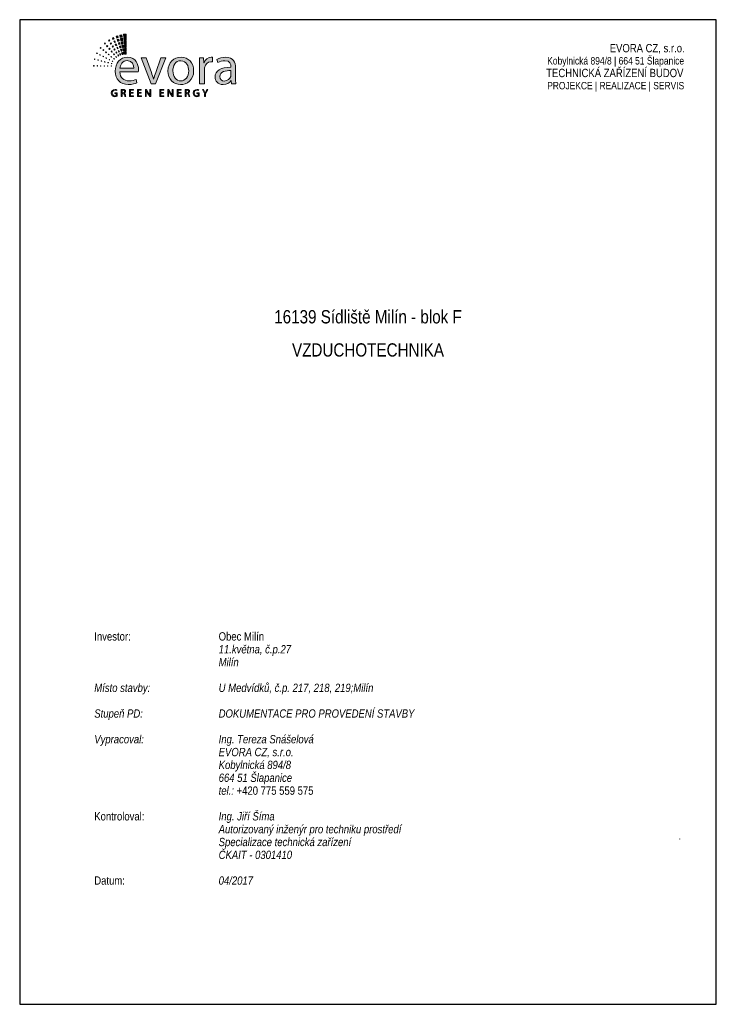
# Paper-space layout 'OB' of a CAD drawing. Header units: millimetres. Extents: x 4 to 214, y -5 to 292.
import ezdxf

# ---------------------------------------------------------------- set-up
doc = ezdxf.new("R2010")
doc.units = ezdxf.units.MM
doc.linetypes.add('DOT', pattern=[25, 0, -25])
doc.styles.add('ARIAL NARROW 16', font='ARIALN.TTF', dxfattribs={"height": 4})
doc.styles.get("Standard").update_dxf_attribs({"font": 'arial.ttf'})

# ---------------------------------------------------------------- blocks, each defined once
blk = doc.blocks.new('block 4')
h = blk.add_hatch(color=8)
h.dxf.hatch_style = 2
h.paths.add_polyline_path([(47.78, 40.51), (47.68, 41.25), (46.99, 41.14), (47.14, 40.41)])
h = blk.add_hatch(color=8)
h.dxf.hatch_style = 2
h.paths.add_polyline_path([(49.07, 40.5), (49.07, 41.43), (48.19, 41.38), (48.27, 40.46)])
h = blk.add_hatch(color=8)
h.dxf.hatch_style = 2
h.paths.add_polyline_path([(42.48, 38.41), (42.29, 38.64), (42.08, 38.47), (42.28, 38.24)])
h = blk.add_hatch(color=8)
h.dxf.hatch_style = 2
h.paths.add_polyline_path([(43.84, 39.31), (43.65, 39.64), (43.36, 39.47), (43.56, 39.14)])
h = blk.add_hatch(color=8)
h.dxf.hatch_style = 2
h.paths.add_polyline_path([(44.4, 38.35), (44.21, 38.68), (43.95, 38.53), (44.15, 38.2)])
h = blk.add_hatch(color=8)
h.dxf.hatch_style = 2
h.paths.add_polyline_path([(45.19, 39.92), (45.01, 40.36), (44.62, 40.19), (44.82, 39.76)])
h = blk.add_hatch(color=8)
h.dxf.hatch_style = 2
h.paths.add_polyline_path([(45.62, 38.9), (45.43, 39.34), (45.08, 39.18), (45.28, 38.75)])
h = blk.add_hatch(color=8)
h.dxf.hatch_style = 2
h.paths.add_polyline_path([(46.04, 37.87), (45.86, 38.31), (45.55, 38.17), (45.75, 37.74)])
h = blk.add_hatch(color=8)
h.dxf.hatch_style = 2
h.paths.add_polyline_path([(46.53, 40.33), (46.38, 40.91), (45.86, 40.75), (46.04, 40.19)])
h = blk.add_hatch(color=8)
h.dxf.hatch_style = 2
h.paths.add_polyline_path([(46.82, 39.26), (46.67, 39.83), (46.2, 39.7), (46.38, 39.13)])
h = blk.add_hatch(color=8)
h.dxf.hatch_style = 2
h.paths.add_polyline_path([(47.11, 38.19), (46.95, 38.76), (46.54, 38.64), (46.72, 38.08)])
h = blk.add_hatch(color=8)
h.dxf.hatch_style = 2
h.paths.add_polyline_path([(47.93, 39.41), (47.83, 40.15), (47.22, 40.05), (47.36, 39.32)])
h = blk.add_hatch(color=8)
h.dxf.hatch_style = 2
h.paths.add_polyline_path([(48.08, 38.31), (47.98, 39.05), (47.44, 38.96), (47.59, 38.23)])
h = blk.add_hatch(color=8)
h.dxf.hatch_style = 2
h.paths.add_polyline_path([(48.23, 37.21), (48.13, 37.95), (47.66, 37.87), (47.81, 37.15)])
h = blk.add_hatch(color=8)
h.dxf.hatch_style = 2
h.paths.add_polyline_path([(49.07, 39.39), (49.07, 40.32), (48.28, 40.28), (48.36, 39.36)])
h = blk.add_hatch(color=8)
h.dxf.hatch_style = 2
h.paths.add_polyline_path([(49.07, 38.28), (49.07, 39.21), (48.38, 39.17), (48.46, 38.25)])
h = blk.add_hatch(color=8)
h.dxf.hatch_style = 2
h.paths.add_polyline_path([(49.07, 37.17), (49.07, 38.1), (48.47, 38.06), (48.55, 37.14)])
h = blk.add_hatch(color=8)
h.dxf.hatch_style = 2
h.paths.add_polyline_path([(39.85, 35.37), (39.68, 35.46), (39.59, 35.3), (39.77, 35.21)])
h = blk.add_hatch(color=8)
h.dxf.hatch_style = 2
h.paths.add_polyline_path([(40.83, 34.85), (40.66, 34.94), (40.58, 34.8), (40.76, 34.71)])
h = blk.add_hatch(color=8)
h.dxf.hatch_style = 2
h.paths.add_polyline_path([(41.04, 37.05), (40.86, 37.2), (40.72, 37.04), (40.91, 36.88)])
h = blk.add_hatch(color=8)
h.dxf.hatch_style = 2
h.paths.add_polyline_path([(41.89, 36.33), (41.71, 36.49), (41.58, 36.34), (41.77, 36.19)])
h = blk.add_hatch(color=8)
h.dxf.hatch_style = 2
h.paths.add_polyline_path([(42.74, 35.62), (42.56, 35.77), (42.44, 35.64), (42.63, 35.49)])
h = blk.add_hatch(color=8)
h.dxf.hatch_style = 2
h.paths.add_polyline_path([(43.18, 37.55), (42.99, 37.78), (42.8, 37.63), (43, 37.4)])
h = blk.add_hatch(color=8)
h.dxf.hatch_style = 2
h.paths.add_polyline_path([(43.59, 34.9), (43.41, 35.05), (43.31, 34.94), (43.5, 34.79)])
h = blk.add_hatch(color=8)
h.dxf.hatch_style = 2
h.paths.add_polyline_path([(43.88, 36.68), (43.69, 36.92), (43.52, 36.78), (43.72, 36.55)])
h = blk.add_hatch(color=8)
h.dxf.hatch_style = 2
h.paths.add_polyline_path([(44.58, 35.82), (44.39, 36.06), (44.24, 35.94), (44.44, 35.71)])
h = blk.add_hatch(color=8)
h.dxf.hatch_style = 2
h.paths.add_polyline_path([(44.97, 37.4), (44.77, 37.72), (44.54, 37.59), (44.74, 37.26)])
h = blk.add_hatch(color=8)
h.dxf.hatch_style = 2
h.paths.add_polyline_path([(45.28, 34.96), (45.09, 35.19), (44.96, 35.09), (45.16, 34.86)])
h = blk.add_hatch(color=8)
h.dxf.hatch_style = 2
h.paths.add_polyline_path([(45.53, 36.44), (45.34, 36.77), (45.13, 36.65), (45.33, 36.32)])
h = blk.add_hatch(color=8)
h.dxf.hatch_style = 2
h.paths.add_polyline_path([(46.09, 35.48), (45.9, 35.81), (45.72, 35.7), (45.93, 35.38)])
h = blk.add_hatch(color=8)
h.dxf.hatch_style = 2
h.paths.add_polyline_path([(46.47, 36.85), (46.29, 37.28), (46.02, 37.16), (46.22, 36.73)])
h = blk.add_hatch(color=8)
h.dxf.hatch_style = 2
h.paths.add_polyline_path([(46.66, 34.53), (46.46, 34.85), (46.32, 34.77), (46.52, 34.44)])
h = blk.add_hatch(color=8)
h.dxf.hatch_style = 2
h.paths.add_polyline_path([(46.9, 35.82), (46.72, 36.26), (46.48, 36.15), (46.68, 35.72)])
h = blk.add_hatch(color=8)
h.dxf.hatch_style = 2
h.paths.add_polyline_path([(47.39, 37.11), (47.24, 37.69), (46.88, 37.58), (47.06, 37.02)])
h = blk.add_hatch(color=8)
h.dxf.hatch_style = 2
h.paths.add_polyline_path([(47.33, 34.8), (47.15, 35.23), (46.95, 35.15), (47.15, 34.72)])
h = blk.add_hatch(color=8)
h.dxf.hatch_style = 2
h.paths.add_polyline_path([(47.68, 36.04), (47.53, 36.61), (47.22, 36.52), (47.4, 35.96)])
h = blk.add_hatch(color=8)
h.dxf.hatch_style = 2
h.paths.add_polyline_path([(47.97, 34.97), (47.82, 35.54), (47.56, 35.47), (47.74, 34.9)])
h = blk.add_hatch(color=8)
h.dxf.hatch_style = 2
h.paths.add_polyline_path([(48.38, 36.11), (48.28, 36.84), (47.88, 36.78), (48.03, 36.06)])
h = blk.add_hatch(color=8)
h.dxf.hatch_style = 2
h.paths.add_polyline_path([(48.53, 35.05), (48.43, 35.74), (48.11, 35.7), (48.25, 35.01)])
h = blk.add_hatch(color=8)
h.dxf.hatch_style = 2
h.paths.add_polyline_path([(49.07, 36.06), (49.07, 36.98), (48.57, 36.96), (48.65, 36.04)])
h = blk.add_hatch(color=8)
h.dxf.hatch_style = 2
h.paths.add_polyline_path([(49.07, 35.05), (49.07, 35.87), (48.67, 35.85), (48.74, 35.03)])
h = blk.add_hatch(color=8)
h.dxf.hatch_style = 2
h.paths.add_polyline_path([(39.07, 33.49), (38.92, 33.53), (38.88, 33.38), (39.03, 33.34)])
h = blk.add_hatch(color=8)
h.dxf.hatch_style = 2
h.paths.add_polyline_path([(40.15, 33.19), (40, 33.24), (39.96, 33.11), (40.11, 33.07)])
h = blk.add_hatch(color=8)
h.dxf.hatch_style = 2
h.paths.add_polyline_path([(41.22, 32.9), (41.07, 32.94), (41.04, 32.84), (41.19, 32.8)])
h = blk.add_hatch(color=8)
h.dxf.hatch_style = 2
h.paths.add_polyline_path([(41.81, 34.32), (41.64, 34.41), (41.57, 34.29), (41.74, 34.2)])
h = blk.add_hatch(color=8)
h.dxf.hatch_style = 2
h.paths.add_polyline_path([(42.29, 32.61), (42.14, 32.65), (42.11, 32.56), (42.26, 32.52)])
h = blk.add_hatch(color=8)
h.dxf.hatch_style = 2
h.paths.add_polyline_path([(42.79, 33.8), (42.62, 33.89), (42.56, 33.79), (42.73, 33.7)])
h = blk.add_hatch(color=8)
h.dxf.hatch_style = 2
h.paths.add_polyline_path([(43.36, 32.32), (43.21, 32.36), (43.19, 32.29), (43.34, 32.25)])
h = blk.add_hatch(color=8)
h.dxf.hatch_style = 2
h.paths.add_polyline_path([(43.77, 33.27), (43.6, 33.37), (43.55, 33.28), (43.72, 33.19)])
h = blk.add_hatch(color=8)
h.dxf.hatch_style = 2
h.paths.add_polyline_path([(44.44, 34.18), (44.26, 34.34), (44.17, 34.24), (44.36, 34.09)])
h = blk.add_hatch(color=8)
h.dxf.hatch_style = 2
h.paths.add_polyline_path([(44.43, 32.03), (44.28, 32.07), (44.27, 32.02), (44.42, 31.98)])
h = blk.add_hatch(color=8)
h.dxf.hatch_style = 2
h.paths.add_polyline_path([(44.75, 32.75), (44.58, 32.84), (44.54, 32.77), (44.71, 32.69)])
h = blk.add_hatch(color=8)
h.dxf.hatch_style = 2
h.paths.add_polyline_path([(45.29, 33.46), (45.1, 33.62), (45.03, 33.54), (45.22, 33.39)])
h = blk.add_hatch(color=8)
h.dxf.hatch_style = 2
h.paths.add_polyline_path([(45.98, 34.1), (45.79, 34.33), (45.68, 34.25), (45.88, 34.02)])
h = blk.add_hatch(color=8)
h.dxf.hatch_style = 2
h.paths.add_polyline_path([(38.76, 31.37), (38.64, 31.37), (38.63, 31.25), (38.76, 31.25)])
h = blk.add_hatch(color=8)
h.dxf.hatch_style = 2
h.paths.add_polyline_path([(39.87, 31.36), (39.75, 31.36), (39.74, 31.25), (39.87, 31.25)])
h = blk.add_hatch(color=8)
h.dxf.hatch_style = 2
h.paths.add_polyline_path([(40.98, 31.34), (40.86, 31.34), (40.85, 31.25), (40.98, 31.25)])
h = blk.add_hatch(color=8)
h.dxf.hatch_style = 2
h.paths.add_polyline_path([(42.09, 31.33), (41.97, 31.33), (41.96, 31.25), (42.09, 31.25)])
h = blk.add_hatch(color=8)
h.dxf.hatch_style = 2
h.paths.add_polyline_path([(43.2, 31.31), (43.08, 31.31), (43.08, 31.25), (43.2, 31.25)])
h = blk.add_hatch(color=8)
h.dxf.hatch_style = 2
h.paths.add_polyline_path([(44.32, 31.29), (44.19, 31.3), (44.19, 31.25), (44.31, 31.25)])
at = {"lineweight": 0}
for points in [[(47.78, 40.51), (47.68, 41.25), (46.99, 41.14), (47.14, 40.41), (47.78, 40.51)], [(49.07, 40.5), (49.07, 41.43), (48.19, 41.38), (48.27, 40.46), (49.07, 40.5)], [(42.48, 38.41), (42.29, 38.64), (42.08, 38.47), (42.28, 38.24), (42.48, 38.41)], [(43.84, 39.31), (43.65, 39.64), (43.36, 39.47), (43.56, 39.14), (43.84, 39.31)], [(44.4, 38.35), (44.21, 38.68), (43.95, 38.53), (44.15, 38.2), (44.4, 38.35)], [(45.19, 39.92), (45.01, 40.36), (44.62, 40.19), (44.82, 39.76), (45.19, 39.92)], [(45.62, 38.9), (45.43, 39.34), (45.08, 39.18), (45.28, 38.75), (45.62, 38.9)], [(46.04, 37.87), (45.86, 38.31), (45.55, 38.17), (45.75, 37.74), (46.04, 37.87)], [(46.53, 40.33), (46.38, 40.91), (45.86, 40.75), (46.04, 40.19), (46.53, 40.33)], [(46.82, 39.26), (46.67, 39.83), (46.2, 39.7), (46.38, 39.13), (46.82, 39.26)], [(47.11, 38.19), (46.95, 38.76), (46.54, 38.64), (46.72, 38.08), (47.11, 38.19)], [(47.93, 39.41), (47.83, 40.15), (47.22, 40.05), (47.36, 39.32), (47.93, 39.41)], [(48.08, 38.31), (47.98, 39.05), (47.44, 38.96), (47.59, 38.23), (48.08, 38.31)], [(48.23, 37.21), (48.13, 37.95), (47.66, 37.87), (47.81, 37.15), (48.23, 37.21)], [(49.07, 39.39), (49.07, 40.32), (48.28, 40.28), (48.36, 39.36), (49.07, 39.39)], [(49.07, 38.28), (49.07, 39.21), (48.38, 39.17), (48.46, 38.25), (49.07, 38.28)], [(49.07, 37.17), (49.07, 38.1), (48.47, 38.06), (48.55, 37.14), (49.07, 37.17)], [(39.85, 35.37), (39.68, 35.46), (39.59, 35.3), (39.77, 35.21), (39.85, 35.37)], [(40.83, 34.85), (40.66, 34.94), (40.58, 34.8), (40.76, 34.71), (40.83, 34.85)], [(41.04, 37.05), (40.86, 37.2), (40.72, 37.04), (40.91, 36.88), (41.04, 37.05)], [(41.89, 36.33), (41.71, 36.49), (41.58, 36.34), (41.77, 36.19), (41.89, 36.33)], [(42.74, 35.62), (42.56, 35.77), (42.44, 35.64), (42.63, 35.49), (42.74, 35.62)], [(43.18, 37.55), (42.99, 37.78), (42.8, 37.63), (43, 37.4), (43.18, 37.55)], [(43.59, 34.9), (43.41, 35.05), (43.31, 34.94), (43.5, 34.79), (43.59, 34.9)], [(43.88, 36.68), (43.69, 36.92), (43.52, 36.78), (43.72, 36.55), (43.88, 36.68)], [(44.58, 35.82), (44.39, 36.06), (44.24, 35.94), (44.44, 35.71), (44.58, 35.82)], [(44.97, 37.4), (44.77, 37.72), (44.54, 37.59), (44.74, 37.26), (44.97, 37.4)], [(45.28, 34.96), (45.09, 35.19), (44.96, 35.09), (45.16, 34.86), (45.28, 34.96)], [(45.53, 36.44), (45.34, 36.77), (45.13, 36.65), (45.33, 36.32), (45.53, 36.44)], [(46.09, 35.48), (45.9, 35.81), (45.72, 35.7), (45.93, 35.38), (46.09, 35.48)], [(46.47, 36.85), (46.29, 37.28), (46.02, 37.16), (46.22, 36.73), (46.47, 36.85)], [(46.66, 34.53), (46.46, 34.85), (46.32, 34.77), (46.52, 34.44), (46.66, 34.53)], [(46.9, 35.82), (46.72, 36.26), (46.48, 36.15), (46.68, 35.72), (46.9, 35.82)], [(47.39, 37.11), (47.24, 37.69), (46.88, 37.58), (47.06, 37.02), (47.39, 37.11)], [(47.33, 34.8), (47.15, 35.23), (46.95, 35.15), (47.15, 34.72), (47.33, 34.8)], [(47.68, 36.04), (47.53, 36.61), (47.22, 36.52), (47.4, 35.96), (47.68, 36.04)], [(47.97, 34.97), (47.82, 35.54), (47.56, 35.47), (47.74, 34.9), (47.97, 34.97)], [(48.38, 36.11), (48.28, 36.84), (47.88, 36.78), (48.03, 36.06), (48.38, 36.11)], [(48.53, 35.05), (48.43, 35.74), (48.11, 35.7), (48.25, 35.01), (48.53, 35.05)], [(49.07, 36.06), (49.07, 36.98), (48.57, 36.96), (48.65, 36.04), (49.07, 36.06)], [(49.07, 35.05), (49.07, 35.87), (48.67, 35.85), (48.74, 35.03), (49.07, 35.05)], [(39.07, 33.49), (38.92, 33.53), (38.88, 33.38), (39.03, 33.34), (39.07, 33.49)], [(40.15, 33.19), (40, 33.24), (39.96, 33.11), (40.11, 33.07), (40.15, 33.19)], [(41.22, 32.9), (41.07, 32.94), (41.04, 32.84), (41.19, 32.8), (41.22, 32.9)], [(41.81, 34.32), (41.64, 34.41), (41.57, 34.29), (41.74, 34.2), (41.81, 34.32)], [(42.29, 32.61), (42.14, 32.65), (42.11, 32.56), (42.26, 32.52), (42.29, 32.61)], [(42.79, 33.8), (42.62, 33.89), (42.56, 33.79), (42.73, 33.7), (42.79, 33.8)], [(43.36, 32.32), (43.21, 32.36), (43.19, 32.29), (43.34, 32.25), (43.36, 32.32)], [(43.77, 33.27), (43.6, 33.37), (43.55, 33.28), (43.72, 33.19), (43.77, 33.27)], [(44.44, 34.18), (44.26, 34.34), (44.17, 34.24), (44.36, 34.09), (44.44, 34.18)], [(44.43, 32.03), (44.28, 32.07), (44.27, 32.02), (44.42, 31.98), (44.43, 32.03)], [(44.75, 32.75), (44.58, 32.84), (44.54, 32.77), (44.71, 32.69), (44.75, 32.75)], [(45.29, 33.46), (45.1, 33.62), (45.03, 33.54), (45.22, 33.39), (45.29, 33.46)], [(45.98, 34.1), (45.79, 34.33), (45.68, 34.25), (45.88, 34.02), (45.98, 34.1)], [(38.76, 31.37), (38.64, 31.37), (38.63, 31.25), (38.76, 31.25), (38.76, 31.37)], [(39.87, 31.36), (39.75, 31.36), (39.74, 31.25), (39.87, 31.25), (39.87, 31.36)], [(40.98, 31.34), (40.86, 31.34), (40.85, 31.25), (40.98, 31.25), (40.98, 31.34)], [(42.09, 31.33), (41.97, 31.33), (41.96, 31.25), (42.09, 31.25), (42.09, 31.33)], [(43.2, 31.31), (43.08, 31.31), (43.08, 31.25), (43.2, 31.25), (43.2, 31.31)], [(44.32, 31.29), (44.19, 31.3), (44.19, 31.25), (44.31, 31.25), (44.32, 31.29)]]:
    blk.add_lwpolyline(points, dxfattribs=at)
blk = doc.blocks.new('block 3')
blk.add_blockref('block 4', (0, 0))
blk = doc.blocks.new('block 2')
blk.add_blockref('block 3', (0, 0))
blk = doc.blocks.new('A$C685A7237')
h = blk.add_hatch(color=63)
h.dxf.hatch_style = 2
edge = h.paths.add_edge_path()
edge.add_spline(control_points=[(43.89, -12.57), (43.89, -12.71), (43.87, -12.89), (43.82, -13.06), (43.58, -13.77), (42.87, -14.46), (41.76, -14.46), (41, -14.46), (40.34, -14.01), (40.34, -13.01), (40.34, -11.38), (42.23, -11.08), (43.89, -11.12), (43.89, -11.12), (43.89, -12.57), (43.89, -12.57)], knot_values=[0, 0, 0, 0, 1, 1, 1, 2, 2, 2, 3, 3, 3, 4, 4, 4, 5, 5, 5, 5], degree=3, periodic=0)
edge = h.paths.add_edge_path()
edge.add_spline(control_points=[(45.36, -10.25), (45.36, -8.59), (44.74, -6.84), (42.17, -6.84), (41.12, -6.84), (40.09, -7.13), (39.4, -7.57), (39.4, -7.57), (39.75, -8.59), (39.75, -8.59), (40.34, -8.19), (41.15, -7.96), (41.95, -7.96), (43.66, -7.95), (43.86, -9.21), (43.86, -9.89), (43.86, -9.89), (43.86, -10.06), (43.86, -10.06), (40.61, -10.04), (38.81, -11.15), (38.81, -13.18), (38.81, -14.39), (39.68, -15.59), (41.38, -15.59), (42.57, -15.59), (43.47, -15), (43.94, -14.34), (43.94, -14.34), (43.99, -14.34), (43.99, -14.34), (43.99, -14.34), (44.11, -15.4), (44.11, -15.4), (44.11, -15.4), (45.48, -15.4), (45.48, -15.4), (45.4, -14.83), (45.36, -14.12), (45.36, -13.39), (45.36, -13.39), (45.36, -10.25), (45.36, -10.25)], knot_values=[0, 0, 0, 0, 1, 1, 1, 2, 2, 2, 3, 3, 3, 4, 4, 4, 5, 5, 5, 6, 6, 6, 7, 7, 7, 8, 8, 8, 9, 9, 9, 10, 10, 10, 11, 11, 11, 12, 12, 12, 13, 13, 13, 14, 14, 14, 14], degree=3, periodic=0)
edge = h.paths.add_edge_path()
edge.add_spline(control_points=[(33.89, -15.4), (33.89, -15.4), (35.42, -15.4), (35.42, -15.4), (35.42, -15.4), (35.42, -10.93), (35.42, -10.93), (35.42, -10.68), (35.43, -10.42), (35.47, -10.22), (35.68, -9.07), (36.44, -8.28), (37.51, -8.28), (37.72, -8.28), (37.88, -8.28), (38.03, -8.31), (38.03, -8.31), (38.03, -6.87), (38.03, -6.87), (37.89, -6.86), (37.77, -6.84), (37.62, -6.84), (36.6, -6.84), (35.66, -7.55), (35.28, -8.67), (35.28, -8.67), (35.23, -8.67), (35.23, -8.67), (35.23, -8.67), (35.16, -7.01), (35.16, -7.01), (35.16, -7.01), (33.82, -7.01), (33.82, -7.01), (33.87, -7.79), (33.89, -8.64), (33.89, -9.63), (33.89, -9.63), (33.89, -15.4), (33.89, -15.4)], knot_values=[0, 0, 0, 0, 1, 1, 1, 2, 2, 2, 3, 3, 3, 4, 4, 4, 5, 5, 5, 6, 6, 6, 7, 7, 7, 8, 8, 8, 9, 9, 9, 10, 10, 10, 11, 11, 11, 12, 12, 12, 13, 13, 13, 13], degree=3, periodic=0)
edge = h.paths.add_edge_path()
edge.add_spline(control_points=[(27.9, -7.98), (29.7, -7.98), (30.41, -9.77), (30.41, -11.19), (30.41, -13.08), (29.32, -14.44), (27.86, -14.44), (26.37, -14.44), (25.33, -13.06), (25.33, -11.22), (25.33, -9.64), (26.11, -7.98), (27.9, -7.98)], knot_values=[0, 0, 0, 0, 1, 1, 1, 2, 2, 2, 3, 3, 3, 4, 4, 4, 4], degree=3, periodic=0)
edge = h.paths.add_edge_path()
edge.add_spline(control_points=[(27.93, -6.84), (25.63, -6.84), (23.77, -8.48), (23.77, -11.27), (23.77, -13.92), (25.54, -15.59), (27.79, -15.59), (29.8, -15.59), (31.97, -14.24), (31.97, -11.14), (31.97, -8.59), (30.34, -6.84), (27.93, -6.84)], knot_values=[0, 0, 0, 0, 1, 1, 1, 2, 2, 2, 3, 3, 3, 4, 4, 4, 4], degree=3, periodic=0)
edge = h.paths.add_edge_path()
edge.add_spline(control_points=[(15.18, -7.01), (15.18, -7.01), (18.37, -15.4), (18.37, -15.4), (18.37, -15.4), (19.82, -15.4), (19.82, -15.4), (19.82, -15.4), (23.12, -7.01), (23.12, -7.01), (23.12, -7.01), (21.52, -7.01), (21.52, -7.01), (21.52, -7.01), (19.89, -11.71), (19.89, -11.71), (19.62, -12.49), (19.37, -13.18), (19.18, -13.87), (19.18, -13.87), (19.13, -13.87), (19.13, -13.87), (18.96, -13.18), (18.73, -12.49), (18.45, -11.71), (18.45, -11.71), (16.81, -7.01), (16.81, -7.01), (16.81, -7.01), (15.18, -7.01), (15.18, -7.01)], knot_values=[0, 0, 0, 0, 1, 1, 1, 2, 2, 2, 3, 3, 3, 4, 4, 4, 5, 5, 5, 6, 6, 6, 7, 7, 7, 8, 8, 8, 9, 9, 9, 10, 10, 10, 10], degree=3, periodic=0)
edge = h.paths.add_edge_path()
edge.add_spline(control_points=[(8.41, -10.39), (8.53, -9.33), (9.19, -7.93), (10.74, -7.93), (12.46, -7.93), (12.88, -9.44), (12.86, -10.39), (12.86, -10.39), (8.41, -10.39), (8.41, -10.39)], knot_values=[0, 0, 0, 0, 1, 1, 1, 2, 2, 2, 3, 3, 3, 3], degree=3, periodic=0)
edge = h.paths.add_edge_path()
edge.add_spline(control_points=[(14.28, -11.48), (14.31, -11.31), (14.33, -11.08), (14.33, -10.77), (14.33, -9.23), (13.62, -6.84), (10.87, -6.84), (8.42, -6.84), (6.93, -8.81), (6.93, -11.34), (6.93, -13.87), (8.47, -15.59), (11.06, -15.59), (12.39, -15.59), (13.33, -15.29), (13.86, -15.05), (13.86, -15.05), (13.59, -13.96), (13.59, -13.96), (13.03, -14.2), (12.36, -14.39), (11.26, -14.39), (9.72, -14.39), (8.42, -13.54), (8.39, -11.48), (8.39, -11.48), (14.28, -11.48), (14.28, -11.48)], knot_values=[0, 0, 0, 0, 1, 1, 1, 2, 2, 2, 3, 3, 3, 4, 4, 4, 5, 5, 5, 6, 6, 6, 7, 7, 7, 8, 8, 8, 9, 9, 9, 9], degree=3, periodic=0)
h = blk.add_hatch(color=8)
h.dxf.hatch_style = 2
edge = h.paths.add_edge_path()
edge.add_spline(control_points=[(35.79, -19.45), (35.79, -19.45), (35.79, -18.48), (35.79, -18.48), (35.79, -18.48), (36.55, -17.17), (36.55, -17.17), (36.55, -17.17), (36.22, -17.17), (36.22, -17.17), (36.22, -17.17), (35.89, -17.8), (35.89, -17.8), (35.8, -17.97), (35.72, -18.12), (35.66, -18.27), (35.66, -18.27), (35.66, -18.27), (35.66, -18.27), (35.58, -18.11), (35.51, -17.97), (35.43, -17.8), (35.43, -17.8), (35.11, -17.17), (35.11, -17.17), (35.11, -17.17), (34.77, -17.17), (34.77, -17.17), (34.77, -17.17), (35.49, -18.48), (35.49, -18.48), (35.49, -18.48), (35.49, -19.45), (35.49, -19.45), (35.49, -19.45), (35.79, -19.45), (35.79, -19.45)], knot_values=[0, 0, 0, 0, 1, 1, 1, 2, 2, 2, 3, 3, 3, 4, 4, 4, 5, 5, 5, 6, 6, 6, 7, 7, 7, 8, 8, 8, 9, 9, 9, 10, 10, 10, 11, 11, 11, 12, 12, 12, 12], degree=3, periodic=0)
edge = h.paths.add_edge_path()
edge.add_spline(control_points=[(33.69, -18.25), (33.69, -18.25), (32.94, -18.25), (32.94, -18.25), (32.94, -18.25), (32.94, -18.49), (32.94, -18.49), (32.94, -18.49), (33.4, -18.49), (33.4, -18.49), (33.4, -18.49), (33.4, -19.17), (33.4, -19.17), (33.33, -19.21), (33.2, -19.23), (33.01, -19.23), (32.47, -19.23), (32.13, -18.89), (32.13, -18.31), (32.13, -17.74), (32.49, -17.39), (33.04, -17.39), (33.27, -17.39), (33.43, -17.43), (33.55, -17.49), (33.55, -17.49), (33.62, -17.25), (33.62, -17.25), (33.52, -17.2), (33.31, -17.15), (33.05, -17.15), (32.28, -17.15), (31.81, -17.64), (31.81, -18.33), (31.81, -18.68), (31.94, -18.99), (32.13, -19.18), (32.36, -19.39), (32.64, -19.48), (32.99, -19.48), (33.29, -19.48), (33.56, -19.4), (33.69, -19.35), (33.69, -19.35), (33.69, -18.25), (33.69, -18.25)], knot_values=[0, 0, 0, 0, 1, 1, 1, 2, 2, 2, 3, 3, 3, 4, 4, 4, 5, 5, 5, 6, 6, 6, 7, 7, 7, 8, 8, 8, 9, 9, 9, 10, 10, 10, 11, 11, 11, 12, 12, 12, 13, 13, 13, 14, 14, 14, 15, 15, 15, 15], degree=3, periodic=0)
edge = h.paths.add_edge_path()
edge.add_spline(control_points=[(29.56, -17.41), (29.62, -17.39), (29.71, -17.38), (29.86, -17.38), (30.17, -17.38), (30.38, -17.51), (30.38, -17.81), (30.38, -18.07), (30.18, -18.24), (29.87, -18.24), (29.87, -18.24), (29.56, -18.24), (29.56, -18.24), (29.56, -18.24), (29.56, -17.41), (29.56, -17.41)], knot_values=[0, 0, 0, 0, 1, 1, 1, 2, 2, 2, 3, 3, 3, 4, 4, 4, 5, 5, 5, 5], degree=3, periodic=0)
edge = h.paths.add_edge_path()
edge.add_spline(control_points=[(29.27, -19.45), (29.27, -19.45), (29.56, -19.45), (29.56, -19.45), (29.56, -19.45), (29.56, -18.46), (29.56, -18.46), (29.56, -18.46), (29.84, -18.46), (29.84, -18.46), (30.11, -18.47), (30.23, -18.59), (30.3, -18.91), (30.36, -19.19), (30.41, -19.39), (30.45, -19.45), (30.45, -19.45), (30.76, -19.45), (30.76, -19.45), (30.71, -19.36), (30.65, -19.14), (30.58, -18.83), (30.53, -18.59), (30.42, -18.43), (30.25, -18.37), (30.25, -18.37), (30.25, -18.36), (30.25, -18.36), (30.49, -18.27), (30.68, -18.07), (30.68, -17.78), (30.68, -17.6), (30.61, -17.44), (30.5, -17.34), (30.36, -17.22), (30.15, -17.15), (29.84, -17.15), (29.64, -17.15), (29.42, -17.17), (29.27, -17.2), (29.27, -17.2), (29.27, -19.45), (29.27, -19.45)], knot_values=[0, 0, 0, 0, 1, 1, 1, 2, 2, 2, 3, 3, 3, 4, 4, 4, 5, 5, 5, 6, 6, 6, 7, 7, 7, 8, 8, 8, 9, 9, 9, 10, 10, 10, 11, 11, 11, 12, 12, 12, 13, 13, 13, 14, 14, 14, 14], degree=3, periodic=0)
h.paths.add_polyline_path([(27.93, -18.14), (27.05, -18.14), (27.05, -17.42), (27.99, -17.42), (27.99, -17.17), (26.75, -17.17), (26.75, -19.45), (28.04, -19.45), (28.04, -19.21), (27.05, -19.21), (27.05, -18.38), (27.93, -18.38)])
edge = h.paths.add_edge_path()
edge.add_spline(control_points=[(23.96, -19.45), (23.96, -19.45), (23.96, -18.48), (23.96, -18.48), (23.96, -18.1), (23.95, -17.82), (23.94, -17.54), (23.94, -17.54), (23.95, -17.53), (23.95, -17.53), (24.06, -17.78), (24.21, -18.04), (24.37, -18.3), (24.37, -18.3), (25.1, -19.45), (25.1, -19.45), (25.1, -19.45), (25.39, -19.45), (25.39, -19.45), (25.39, -19.45), (25.39, -17.17), (25.39, -17.17), (25.39, -17.17), (25.12, -17.17), (25.12, -17.17), (25.12, -17.17), (25.12, -18.13), (25.12, -18.13), (25.12, -18.48), (25.12, -18.76), (25.15, -19.06), (25.15, -19.06), (25.14, -19.07), (25.14, -19.07), (25.03, -18.83), (24.9, -18.59), (24.73, -18.33), (24.73, -18.33), (24.01, -17.17), (24.01, -17.17), (24.01, -17.17), (23.68, -17.17), (23.68, -17.17), (23.68, -17.17), (23.68, -19.45), (23.68, -19.45), (23.68, -19.45), (23.96, -19.45), (23.96, -19.45)], knot_values=[0, 0, 0, 0, 1, 1, 1, 2, 2, 2, 3, 3, 3, 4, 4, 4, 5, 5, 5, 6, 6, 6, 7, 7, 7, 8, 8, 8, 9, 9, 9, 10, 10, 10, 11, 11, 11, 12, 12, 12, 13, 13, 13, 14, 14, 14, 15, 15, 15, 16, 16, 16, 16], degree=3, periodic=0)
h.paths.add_polyline_path([(22.34, -18.14), (21.46, -18.14), (21.46, -17.42), (22.4, -17.42), (22.4, -17.17), (21.16, -17.17), (21.16, -19.45), (22.45, -19.45), (22.45, -19.21), (21.46, -19.21), (21.46, -18.38), (22.34, -18.38)])
edge = h.paths.add_edge_path()
edge.add_spline(control_points=[(16.8, -19.45), (16.8, -19.45), (16.8, -18.48), (16.8, -18.48), (16.8, -18.1), (16.8, -17.82), (16.78, -17.54), (16.78, -17.54), (16.79, -17.53), (16.79, -17.53), (16.9, -17.78), (17.06, -18.04), (17.22, -18.3), (17.22, -18.3), (17.94, -19.45), (17.94, -19.45), (17.94, -19.45), (18.24, -19.45), (18.24, -19.45), (18.24, -19.45), (18.24, -17.17), (18.24, -17.17), (18.24, -17.17), (17.96, -17.17), (17.96, -17.17), (17.96, -17.17), (17.96, -18.13), (17.96, -18.13), (17.96, -18.48), (17.97, -18.76), (17.99, -19.06), (17.99, -19.06), (17.98, -19.07), (17.98, -19.07), (17.88, -18.83), (17.74, -18.59), (17.58, -18.33), (17.58, -18.33), (16.85, -17.17), (16.85, -17.17), (16.85, -17.17), (16.53, -17.17), (16.53, -17.17), (16.53, -17.17), (16.53, -19.45), (16.53, -19.45), (16.53, -19.45), (16.8, -19.45), (16.8, -19.45)], knot_values=[0, 0, 0, 0, 1, 1, 1, 2, 2, 2, 3, 3, 3, 4, 4, 4, 5, 5, 5, 6, 6, 6, 7, 7, 7, 8, 8, 8, 9, 9, 9, 10, 10, 10, 11, 11, 11, 12, 12, 12, 13, 13, 13, 14, 14, 14, 15, 15, 15, 16, 16, 16, 16], degree=3, periodic=0)
h.paths.add_polyline_path([(15.19, -18.14), (14.31, -18.14), (14.31, -17.42), (15.24, -17.42), (15.24, -17.17), (14.01, -17.17), (14.01, -19.45), (15.29, -19.45), (15.29, -19.21), (14.31, -19.21), (14.31, -18.38), (15.19, -18.38)])
h.paths.add_polyline_path([(12.68, -18.14), (11.79, -18.14), (11.79, -17.42), (12.73, -17.42), (12.73, -17.17), (11.49, -17.17), (11.49, -19.45), (12.78, -19.45), (12.78, -19.21), (11.79, -19.21), (11.79, -18.38), (12.68, -18.38)])
edge = h.paths.add_edge_path()
edge.add_spline(control_points=[(9.12, -17.41), (9.17, -17.39), (9.27, -17.38), (9.41, -17.38), (9.73, -17.38), (9.94, -17.51), (9.94, -17.81), (9.94, -18.07), (9.74, -18.24), (9.42, -18.24), (9.42, -18.24), (9.12, -18.24), (9.12, -18.24), (9.12, -18.24), (9.12, -17.41), (9.12, -17.41)], knot_values=[0, 0, 0, 0, 1, 1, 1, 2, 2, 2, 3, 3, 3, 4, 4, 4, 5, 5, 5, 5], degree=3, periodic=0)
edge = h.paths.add_edge_path()
edge.add_spline(control_points=[(8.83, -19.45), (8.83, -19.45), (9.12, -19.45), (9.12, -19.45), (9.12, -19.45), (9.12, -18.46), (9.12, -18.46), (9.12, -18.46), (9.4, -18.46), (9.4, -18.46), (9.67, -18.47), (9.79, -18.59), (9.86, -18.91), (9.92, -19.19), (9.97, -19.39), (10.01, -19.45), (10.01, -19.45), (10.31, -19.45), (10.31, -19.45), (10.27, -19.36), (10.21, -19.14), (10.14, -18.83), (10.08, -18.59), (9.98, -18.43), (9.81, -18.37), (9.81, -18.37), (9.81, -18.36), (9.81, -18.36), (10.04, -18.27), (10.23, -18.07), (10.23, -17.78), (10.23, -17.6), (10.17, -17.44), (10.05, -17.34), (9.91, -17.22), (9.71, -17.15), (9.39, -17.15), (9.19, -17.15), (8.98, -17.17), (8.83, -17.2), (8.83, -17.2), (8.83, -19.45), (8.83, -19.45)], knot_values=[0, 0, 0, 0, 1, 1, 1, 2, 2, 2, 3, 3, 3, 4, 4, 4, 5, 5, 5, 6, 6, 6, 7, 7, 7, 8, 8, 8, 9, 9, 9, 10, 10, 10, 11, 11, 11, 12, 12, 12, 13, 13, 13, 14, 14, 14, 14], degree=3, periodic=0)
edge = h.paths.add_edge_path()
edge.add_spline(control_points=[(7.53, -18.25), (7.53, -18.25), (6.78, -18.25), (6.78, -18.25), (6.78, -18.25), (6.78, -18.49), (6.78, -18.49), (6.78, -18.49), (7.24, -18.49), (7.24, -18.49), (7.24, -18.49), (7.24, -19.17), (7.24, -19.17), (7.17, -19.21), (7.04, -19.23), (6.85, -19.23), (6.31, -19.23), (5.97, -18.89), (5.97, -18.31), (5.97, -17.74), (6.33, -17.39), (6.89, -17.39), (7.12, -17.39), (7.27, -17.43), (7.39, -17.49), (7.39, -17.49), (7.47, -17.25), (7.47, -17.25), (7.37, -17.2), (7.16, -17.15), (6.89, -17.15), (6.13, -17.15), (5.66, -17.64), (5.66, -18.33), (5.66, -18.68), (5.78, -18.99), (5.98, -19.18), (6.2, -19.39), (6.48, -19.48), (6.83, -19.48), (7.14, -19.48), (7.4, -19.4), (7.53, -19.35), (7.53, -19.35), (7.53, -18.25), (7.53, -18.25)], knot_values=[0, 0, 0, 0, 1, 1, 1, 2, 2, 2, 3, 3, 3, 4, 4, 4, 5, 5, 5, 6, 6, 6, 7, 7, 7, 8, 8, 8, 9, 9, 9, 10, 10, 10, 11, 11, 11, 12, 12, 12, 13, 13, 13, 14, 14, 14, 15, 15, 15, 15], degree=3, periodic=0)
at = {"lineweight": 0}
for points in [[(12.68, -18.14), (11.79, -18.14), (11.79, -17.42), (12.73, -17.42), (12.73, -17.17), (11.49, -17.17), (11.49, -19.45), (12.78, -19.45), (12.78, -19.21), (11.79, -19.21), (11.79, -18.38), (12.68, -18.38), (12.68, -18.14)], [(15.19, -18.14), (14.31, -18.14), (14.31, -17.42), (15.24, -17.42), (15.24, -17.17), (14.01, -17.17), (14.01, -19.45), (15.29, -19.45), (15.29, -19.21), (14.31, -19.21), (14.31, -18.38), (15.19, -18.38), (15.19, -18.14)], [(22.34, -18.14), (21.46, -18.14), (21.46, -17.42), (22.4, -17.42), (22.4, -17.17), (21.16, -17.17), (21.16, -19.45), (22.45, -19.45), (22.45, -19.21), (21.46, -19.21), (21.46, -18.38), (22.34, -18.38), (22.34, -18.14)], [(27.93, -18.14), (27.05, -18.14), (27.05, -17.42), (27.99, -17.42), (27.99, -17.17), (26.75, -17.17), (26.75, -19.45), (28.04, -19.45), (28.04, -19.21), (27.05, -19.21), (27.05, -18.38), (27.93, -18.38), (27.93, -18.14)]]:
    blk.add_lwpolyline(points, dxfattribs=at)
for points, knots in [([(14.28, -11.48), (14.31, -11.31), (14.33, -11.08), (14.33, -10.77), (14.33, -9.23), (13.62, -6.84), (10.87, -6.84), (8.42, -6.84), (6.93, -8.81), (6.93, -11.34), (6.93, -13.87), (8.47, -15.59), (11.06, -15.59), (12.39, -15.59), (13.33, -15.29), (13.86, -15.05), (13.86, -15.05), (13.59, -13.96), (13.59, -13.96), (13.03, -14.2), (12.36, -14.39), (11.26, -14.39), (9.72, -14.39), (8.42, -13.54), (8.39, -11.48), (8.39, -11.48), (14.28, -11.48), (14.28, -11.48)], [0, 0, 0, 0, 1, 1, 1, 2, 2, 2, 3, 3, 3, 4, 4, 4, 5, 5, 5, 6, 6, 6, 7, 7, 7, 8, 8, 8, 9, 9, 9, 9]), ([(8.41, -10.39), (8.53, -9.33), (9.19, -7.93), (10.74, -7.93), (12.46, -7.93), (12.88, -9.44), (12.86, -10.39), (12.86, -10.39), (8.41, -10.39), (8.41, -10.39)], [0, 0, 0, 0, 1, 1, 1, 2, 2, 2, 3, 3, 3, 3]), ([(15.18, -7.01), (15.18, -7.01), (18.37, -15.4), (18.37, -15.4), (18.37, -15.4), (19.82, -15.4), (19.82, -15.4), (19.82, -15.4), (23.12, -7.01), (23.12, -7.01), (23.12, -7.01), (21.52, -7.01), (21.52, -7.01), (21.52, -7.01), (19.89, -11.71), (19.89, -11.71), (19.62, -12.49), (19.37, -13.18), (19.18, -13.87), (19.18, -13.87), (19.13, -13.87), (19.13, -13.87), (18.96, -13.18), (18.73, -12.49), (18.45, -11.71), (18.45, -11.71), (16.81, -7.01), (16.81, -7.01), (16.81, -7.01), (15.18, -7.01), (15.18, -7.01)], [0, 0, 0, 0, 1, 1, 1, 2, 2, 2, 3, 3, 3, 4, 4, 4, 5, 5, 5, 6, 6, 6, 7, 7, 7, 8, 8, 8, 9, 9, 9, 10, 10, 10, 10]), ([(27.93, -6.84), (25.63, -6.84), (23.77, -8.48), (23.77, -11.27), (23.77, -13.92), (25.54, -15.59), (27.79, -15.59), (29.8, -15.59), (31.97, -14.24), (31.97, -11.14), (31.97, -8.59), (30.34, -6.84), (27.93, -6.84)], [0, 0, 0, 0, 1, 1, 1, 2, 2, 2, 3, 3, 3, 4, 4, 4, 4]), ([(27.9, -7.98), (29.7, -7.98), (30.41, -9.77), (30.41, -11.19), (30.41, -13.08), (29.32, -14.44), (27.86, -14.44), (26.37, -14.44), (25.33, -13.06), (25.33, -11.22), (25.33, -9.64), (26.11, -7.98), (27.9, -7.98)], [0, 0, 0, 0, 1, 1, 1, 2, 2, 2, 3, 3, 3, 4, 4, 4, 4]), ([(33.89, -15.4), (33.89, -15.4), (35.42, -15.4), (35.42, -15.4), (35.42, -15.4), (35.42, -10.93), (35.42, -10.93), (35.42, -10.68), (35.43, -10.42), (35.47, -10.22), (35.68, -9.07), (36.44, -8.28), (37.51, -8.28), (37.72, -8.28), (37.88, -8.28), (38.03, -8.31), (38.03, -8.31), (38.03, -6.87), (38.03, -6.87), (37.89, -6.86), (37.77, -6.84), (37.62, -6.84), (36.6, -6.84), (35.66, -7.55), (35.28, -8.67), (35.28, -8.67), (35.23, -8.67), (35.23, -8.67), (35.23, -8.67), (35.16, -7.01), (35.16, -7.01), (35.16, -7.01), (33.82, -7.01), (33.82, -7.01), (33.87, -7.79), (33.89, -8.64), (33.89, -9.63), (33.89, -9.63), (33.89, -15.4), (33.89, -15.4)], [0, 0, 0, 0, 1, 1, 1, 2, 2, 2, 3, 3, 3, 4, 4, 4, 5, 5, 5, 6, 6, 6, 7, 7, 7, 8, 8, 8, 9, 9, 9, 10, 10, 10, 11, 11, 11, 12, 12, 12, 13, 13, 13, 13]), ([(45.36, -10.25), (45.36, -8.59), (44.74, -6.84), (42.17, -6.84), (41.12, -6.84), (40.09, -7.13), (39.4, -7.57), (39.4, -7.57), (39.75, -8.59), (39.75, -8.59), (40.34, -8.19), (41.15, -7.96), (41.95, -7.96), (43.66, -7.95), (43.86, -9.21), (43.86, -9.89), (43.86, -9.89), (43.86, -10.06), (43.86, -10.06), (40.61, -10.04), (38.81, -11.15), (38.81, -13.18), (38.81, -14.39), (39.68, -15.59), (41.38, -15.59), (42.57, -15.59), (43.47, -15), (43.94, -14.34), (43.94, -14.34), (43.99, -14.34), (43.99, -14.34), (43.99, -14.34), (44.11, -15.4), (44.11, -15.4), (44.11, -15.4), (45.48, -15.4), (45.48, -15.4), (45.4, -14.83), (45.36, -14.12), (45.36, -13.39), (45.36, -13.39), (45.36, -10.25), (45.36, -10.25)], [0, 0, 0, 0, 1, 1, 1, 2, 2, 2, 3, 3, 3, 4, 4, 4, 5, 5, 5, 6, 6, 6, 7, 7, 7, 8, 8, 8, 9, 9, 9, 10, 10, 10, 11, 11, 11, 12, 12, 12, 13, 13, 13, 14, 14, 14, 14]), ([(43.89, -12.57), (43.89, -12.71), (43.87, -12.89), (43.82, -13.06), (43.58, -13.77), (42.87, -14.46), (41.76, -14.46), (41, -14.46), (40.34, -14.01), (40.34, -13.01), (40.34, -11.38), (42.23, -11.08), (43.89, -11.12), (43.89, -11.12), (43.89, -12.57), (43.89, -12.57)], [0, 0, 0, 0, 1, 1, 1, 2, 2, 2, 3, 3, 3, 4, 4, 4, 5, 5, 5, 5]), ([(7.53, -18.25), (7.53, -18.25), (6.78, -18.25), (6.78, -18.25), (6.78, -18.25), (6.78, -18.49), (6.78, -18.49), (6.78, -18.49), (7.24, -18.49), (7.24, -18.49), (7.24, -18.49), (7.24, -19.17), (7.24, -19.17), (7.17, -19.21), (7.04, -19.23), (6.85, -19.23), (6.31, -19.23), (5.97, -18.89), (5.97, -18.31), (5.97, -17.74), (6.33, -17.39), (6.89, -17.39), (7.12, -17.39), (7.27, -17.43), (7.39, -17.49), (7.39, -17.49), (7.47, -17.25), (7.47, -17.25), (7.37, -17.2), (7.16, -17.15), (6.89, -17.15), (6.13, -17.15), (5.66, -17.64), (5.66, -18.33), (5.66, -18.68), (5.78, -18.99), (5.98, -19.18), (6.2, -19.39), (6.48, -19.48), (6.83, -19.48), (7.14, -19.48), (7.4, -19.4), (7.53, -19.35), (7.53, -19.35), (7.53, -18.25), (7.53, -18.25)], [0, 0, 0, 0, 1, 1, 1, 2, 2, 2, 3, 3, 3, 4, 4, 4, 5, 5, 5, 6, 6, 6, 7, 7, 7, 8, 8, 8, 9, 9, 9, 10, 10, 10, 11, 11, 11, 12, 12, 12, 13, 13, 13, 14, 14, 14, 15, 15, 15, 15]), ([(8.83, -19.45), (8.83, -19.45), (9.12, -19.45), (9.12, -19.45), (9.12, -19.45), (9.12, -18.46), (9.12, -18.46), (9.12, -18.46), (9.4, -18.46), (9.4, -18.46), (9.67, -18.47), (9.79, -18.59), (9.86, -18.91), (9.92, -19.19), (9.97, -19.39), (10.01, -19.45), (10.01, -19.45), (10.31, -19.45), (10.31, -19.45), (10.27, -19.36), (10.21, -19.14), (10.14, -18.83), (10.08, -18.59), (9.98, -18.43), (9.81, -18.37), (9.81, -18.37), (9.81, -18.36), (9.81, -18.36), (10.04, -18.27), (10.23, -18.07), (10.23, -17.78), (10.23, -17.6), (10.17, -17.44), (10.05, -17.34), (9.91, -17.22), (9.71, -17.15), (9.39, -17.15), (9.19, -17.15), (8.98, -17.17), (8.83, -17.2), (8.83, -17.2), (8.83, -19.45), (8.83, -19.45)], [0, 0, 0, 0, 1, 1, 1, 2, 2, 2, 3, 3, 3, 4, 4, 4, 5, 5, 5, 6, 6, 6, 7, 7, 7, 8, 8, 8, 9, 9, 9, 10, 10, 10, 11, 11, 11, 12, 12, 12, 13, 13, 13, 14, 14, 14, 14]), ([(9.12, -17.41), (9.17, -17.39), (9.27, -17.38), (9.41, -17.38), (9.73, -17.38), (9.94, -17.51), (9.94, -17.81), (9.94, -18.07), (9.74, -18.24), (9.42, -18.24), (9.42, -18.24), (9.12, -18.24), (9.12, -18.24), (9.12, -18.24), (9.12, -17.41), (9.12, -17.41)], [0, 0, 0, 0, 1, 1, 1, 2, 2, 2, 3, 3, 3, 4, 4, 4, 5, 5, 5, 5]), ([(16.8, -19.45), (16.8, -19.45), (16.8, -18.48), (16.8, -18.48), (16.8, -18.1), (16.8, -17.82), (16.78, -17.54), (16.78, -17.54), (16.79, -17.53), (16.79, -17.53), (16.9, -17.78), (17.06, -18.04), (17.22, -18.3), (17.22, -18.3), (17.94, -19.45), (17.94, -19.45), (17.94, -19.45), (18.24, -19.45), (18.24, -19.45), (18.24, -19.45), (18.24, -17.17), (18.24, -17.17), (18.24, -17.17), (17.96, -17.17), (17.96, -17.17), (17.96, -17.17), (17.96, -18.13), (17.96, -18.13), (17.96, -18.48), (17.97, -18.76), (17.99, -19.06), (17.99, -19.06), (17.98, -19.07), (17.98, -19.07), (17.88, -18.83), (17.74, -18.59), (17.58, -18.33), (17.58, -18.33), (16.85, -17.17), (16.85, -17.17), (16.85, -17.17), (16.53, -17.17), (16.53, -17.17), (16.53, -17.17), (16.53, -19.45), (16.53, -19.45), (16.53, -19.45), (16.8, -19.45), (16.8, -19.45)], [0, 0, 0, 0, 1, 1, 1, 2, 2, 2, 3, 3, 3, 4, 4, 4, 5, 5, 5, 6, 6, 6, 7, 7, 7, 8, 8, 8, 9, 9, 9, 10, 10, 10, 11, 11, 11, 12, 12, 12, 13, 13, 13, 14, 14, 14, 15, 15, 15, 16, 16, 16, 16]), ([(23.96, -19.45), (23.96, -19.45), (23.96, -18.48), (23.96, -18.48), (23.96, -18.1), (23.95, -17.82), (23.94, -17.54), (23.94, -17.54), (23.95, -17.53), (23.95, -17.53), (24.06, -17.78), (24.21, -18.04), (24.37, -18.3), (24.37, -18.3), (25.1, -19.45), (25.1, -19.45), (25.1, -19.45), (25.39, -19.45), (25.39, -19.45), (25.39, -19.45), (25.39, -17.17), (25.39, -17.17), (25.39, -17.17), (25.12, -17.17), (25.12, -17.17), (25.12, -17.17), (25.12, -18.13), (25.12, -18.13), (25.12, -18.48), (25.12, -18.76), (25.15, -19.06), (25.15, -19.06), (25.14, -19.07), (25.14, -19.07), (25.03, -18.83), (24.9, -18.59), (24.73, -18.33), (24.73, -18.33), (24.01, -17.17), (24.01, -17.17), (24.01, -17.17), (23.68, -17.17), (23.68, -17.17), (23.68, -17.17), (23.68, -19.45), (23.68, -19.45), (23.68, -19.45), (23.96, -19.45), (23.96, -19.45)], [0, 0, 0, 0, 1, 1, 1, 2, 2, 2, 3, 3, 3, 4, 4, 4, 5, 5, 5, 6, 6, 6, 7, 7, 7, 8, 8, 8, 9, 9, 9, 10, 10, 10, 11, 11, 11, 12, 12, 12, 13, 13, 13, 14, 14, 14, 15, 15, 15, 16, 16, 16, 16]), ([(29.27, -19.45), (29.27, -19.45), (29.56, -19.45), (29.56, -19.45), (29.56, -19.45), (29.56, -18.46), (29.56, -18.46), (29.56, -18.46), (29.84, -18.46), (29.84, -18.46), (30.11, -18.47), (30.23, -18.59), (30.3, -18.91), (30.36, -19.19), (30.41, -19.39), (30.45, -19.45), (30.45, -19.45), (30.76, -19.45), (30.76, -19.45), (30.71, -19.36), (30.65, -19.14), (30.58, -18.83), (30.53, -18.59), (30.42, -18.43), (30.25, -18.37), (30.25, -18.37), (30.25, -18.36), (30.25, -18.36), (30.49, -18.27), (30.68, -18.07), (30.68, -17.78), (30.68, -17.6), (30.61, -17.44), (30.5, -17.34), (30.36, -17.22), (30.15, -17.15), (29.84, -17.15), (29.64, -17.15), (29.42, -17.17), (29.27, -17.2), (29.27, -17.2), (29.27, -19.45), (29.27, -19.45)], [0, 0, 0, 0, 1, 1, 1, 2, 2, 2, 3, 3, 3, 4, 4, 4, 5, 5, 5, 6, 6, 6, 7, 7, 7, 8, 8, 8, 9, 9, 9, 10, 10, 10, 11, 11, 11, 12, 12, 12, 13, 13, 13, 14, 14, 14, 14]), ([(29.56, -17.41), (29.62, -17.39), (29.71, -17.38), (29.86, -17.38), (30.17, -17.38), (30.38, -17.51), (30.38, -17.81), (30.38, -18.07), (30.18, -18.24), (29.87, -18.24), (29.87, -18.24), (29.56, -18.24), (29.56, -18.24), (29.56, -18.24), (29.56, -17.41), (29.56, -17.41)], [0, 0, 0, 0, 1, 1, 1, 2, 2, 2, 3, 3, 3, 4, 4, 4, 5, 5, 5, 5]), ([(33.69, -18.25), (33.69, -18.25), (32.94, -18.25), (32.94, -18.25), (32.94, -18.25), (32.94, -18.49), (32.94, -18.49), (32.94, -18.49), (33.4, -18.49), (33.4, -18.49), (33.4, -18.49), (33.4, -19.17), (33.4, -19.17), (33.33, -19.21), (33.2, -19.23), (33.01, -19.23), (32.47, -19.23), (32.13, -18.89), (32.13, -18.31), (32.13, -17.74), (32.49, -17.39), (33.04, -17.39), (33.27, -17.39), (33.43, -17.43), (33.55, -17.49), (33.55, -17.49), (33.62, -17.25), (33.62, -17.25), (33.52, -17.2), (33.31, -17.15), (33.05, -17.15), (32.28, -17.15), (31.81, -17.64), (31.81, -18.33), (31.81, -18.68), (31.94, -18.99), (32.13, -19.18), (32.36, -19.39), (32.64, -19.48), (32.99, -19.48), (33.29, -19.48), (33.56, -19.4), (33.69, -19.35), (33.69, -19.35), (33.69, -18.25), (33.69, -18.25)], [0, 0, 0, 0, 1, 1, 1, 2, 2, 2, 3, 3, 3, 4, 4, 4, 5, 5, 5, 6, 6, 6, 7, 7, 7, 8, 8, 8, 9, 9, 9, 10, 10, 10, 11, 11, 11, 12, 12, 12, 13, 13, 13, 14, 14, 14, 15, 15, 15, 15]), ([(35.79, -19.45), (35.79, -19.45), (35.79, -18.48), (35.79, -18.48), (35.79, -18.48), (36.55, -17.17), (36.55, -17.17), (36.55, -17.17), (36.22, -17.17), (36.22, -17.17), (36.22, -17.17), (35.89, -17.8), (35.89, -17.8), (35.8, -17.97), (35.72, -18.12), (35.66, -18.27), (35.66, -18.27), (35.66, -18.27), (35.66, -18.27), (35.58, -18.11), (35.51, -17.97), (35.43, -17.8), (35.43, -17.8), (35.11, -17.17), (35.11, -17.17), (35.11, -17.17), (34.77, -17.17), (34.77, -17.17), (34.77, -17.17), (35.49, -18.48), (35.49, -18.48), (35.49, -18.48), (35.49, -19.45), (35.49, -19.45), (35.49, -19.45), (35.79, -19.45), (35.79, -19.45)], [0, 0, 0, 0, 1, 1, 1, 2, 2, 2, 3, 3, 3, 4, 4, 4, 5, 5, 5, 6, 6, 6, 7, 7, 7, 8, 8, 8, 9, 9, 9, 10, 10, 10, 11, 11, 11, 12, 12, 12, 12])]:
    blk.add_open_spline(points, degree=3, knots=knots, dxfattribs=at)
blk.add_blockref('block 2', (-38.63, -40.91))

psp = doc.layouts.new('OB')

# ---------------------------------------------------------------- linework, layer by layer
psp.add_lwpolyline([(3.66, -5.49), (213.66, -5.49), (213.66, 291.51), (3.66, 291.51)], close=True)
at = {"linetype": 'DOT', "ltscale": 5}
psp.add_circle((184.06, 44.39), 18.5, dxfattribs=at)

# ---------------------------------------------------------------- block references
at = {"xscale": 0.9432869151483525, "yscale": 0.9432869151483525, "zscale": 0.9432869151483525}
psp.add_blockref('A$C685A7237', (25.94, 286.65), dxfattribs=at)

# ---------------------------------------------------------------- texts
at = {"insert": (146.38, 284.18), "char_height": 2.5, "attachment_point": 1, "line_spacing_factor": 0.95}
psp.add_mtext_dynamic_manual_height_columns('{\\fArial Narrow|b0|i0|c238|p34;\\W8.82854;\\C8;     \\W1;EVORA CZ, s.r.o.\\P\\H0.892x;\\W7.64564;   \\W1;Kobylnická 894/8 | 664 51 Šlapanice\\H1.12108x;\\P\\W6.70059;   \\W1;TECHNICKÁ ZAŘÍZENÍ BUDOV\\P\\H0.888x;\\W7.68097;   \\W1;PROJEKCE | REALIZACE | SERVIS}', width=57.2811, gutter_width=12.5, heights=[0], dxfattribs=at)
at = {"style": 'ARIAL NARROW 16'}
for s, width, heights, insert, char_height, attachment_point, line_spacing_factor in [('16139 Sídliště Milín - blok F\\PVZDUCHOTECHNIKA', 160.332, [0], (108.66, 203.9), 4, 2, 1.5), ('\\A1;\\pt37.5;Investor:^IObec Milín{\\fArial Narrow|b0|i1|c238|p34;\\P^I11.května, č.p.27\\P^IMilín\\P\\PMísto stavby:^IU Medvídků, č.p. 217, 218, 219;Milín\\P\\PStupeň PD:^IDOKUMENTACE PRO PROVEDENÍ STAVBY\\P\\PVypracoval:^IIng. Tereza Snášelová\\P^IEVORA CZ, s.r.o.\\P^IKobylnická 894/8\\P^I664 51 Šlapanice\\P^Itel.:\\C1; }+420 775 559 575\\P\\PKontroloval:^I{\\fArial Narrow|b0|i1|c238|p34;Ing. Jiří Šíma\\P^IAutorizovaný inženýr pro techniku prostředí \\P^ISpecializace technická zařízení\\P^IČKAIT - 0301410\\P\\P}Datum:^I{\\fArial Narrow|b0|i1|c238|p34;04/2017}', 190.1927, [118.44], (26.14, 106.73), 2.5, 1, 0.93)]:
    psp.add_mtext_dynamic_manual_height_columns(s, width=width, gutter_width=20, heights=heights, dxfattribs=dict(at, insert=insert, char_height=char_height, attachment_point=attachment_point, line_spacing_factor=line_spacing_factor))

doc.saveas('drawing.dxf')
